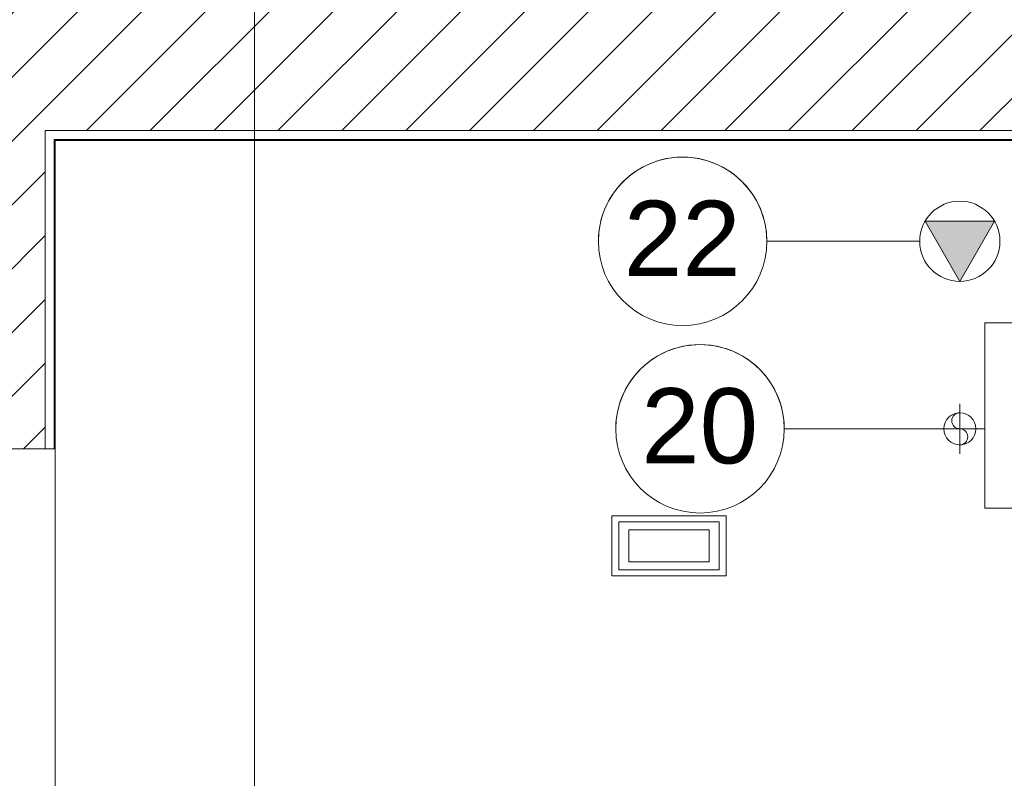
# Model space of a CAD drawing. Header units: metres. Extents: x 1.8 to 43.6, y -74.3 to -47.
# Tile 13 of 256: x 5.4 to 7.9, y -70 to -68.1. Entities that reach past the tile are written whole.
import ezdxf

# ---------------------------------------------------------------- set-up
doc = ezdxf.new("R2010")
doc.units = ezdxf.units.M
doc.linetypes.add('Oculto 1_5', pattern=[0.0022, 0.0015, -0.0007000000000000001])
for name, color, linetype, lineweight in [('A-FLOR', 7, 'Continuous', 18), ('A-WALL', 7, 'Continuous', 18), ('A-WALL-PATT', 7, 'Continuous', 18), ('E-LITE-EQPM', 7, 'Continuous', 18), ('G-ANNO-SYMB', 7, 'Continuous', 9), ('M-MNTG', 7, 'Continuous', 18)]:
    doc.layers.add(name, color=color, linetype=linetype, lineweight=lineweight)
for name, color, linetype, lineweight, true_color in [('M-MNTG-IDEN', 1, 'Continuous', 9, 0xff0000), ('TUB_FRIGO', 30, 'Continuous', 18, 0xff7f00), ('TÉRREO _0-32m - FRIG_dwg', 7, 'Continuous', 18, 0x767676)]:
    doc.layers.add(name, color=color, linetype=linetype, lineweight=lineweight, true_color=true_color)
doc.styles.add('Arial_2', font='arial.ttf', dxfattribs={"height": 0.1874999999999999})
pattern_1 = [(49.99999999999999, (21.555, -62.9), (0.5465545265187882, -0.04781508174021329), [0.05715, -0.62865]), (355, (21.555, -62.9), (-0.1057276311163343, 0.5731658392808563), [0.04572, -0.50292]), (100.451, (21.601, -62.904), (0.440827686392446, 0.5253490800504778), [0.04857, -0.53427]), (46.184, (21.555, -62.748), (0.8132373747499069, -0.1261291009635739), [0.08573, -0.9429799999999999]), (96.636, (21.623, -62.758), (0.7122119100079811, 0.7422871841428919), [0.07286000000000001, -0.8014100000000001]), (351.184, (21.555, -62.748), (0.7122166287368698, 0.7422739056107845), [0.06858, -0.75438]), (21, (21.631, -62.786), (0.4548461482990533, -0.3067949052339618), [0.05715, -0.62865]), (326, (21.631, -62.786), (0.1854048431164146, 0.5525599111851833), [0.04572, -0.50292]), (71.45100000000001, (21.669, -62.81100000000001), (0.6402508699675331, 0.2457631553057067), [0.04857, -0.53427]), (37.50000000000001, (21.555, -62.9), (0.009260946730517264, 0.2536671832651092), [0.02515, -0.47168, 0.02515, -0.48539, -0.5048199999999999]), (37.50000000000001, (21.555, -62.9), (0.009260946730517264, 0.2536671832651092), [-1.007, 0.02515, -0.47968]), (7.499999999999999, (21.555, -62.9), (0.2004558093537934, 0.3005459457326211), [0.02515, -0.26594, 0.02515, -0.46025, -0.1924]), (7.499999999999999, (21.555, -62.9), (0.2004558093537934, 0.3005459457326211), [-0.7764800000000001, 0.02515, -0.16726]), (327.5, (21.385, -62.9), (0.4067681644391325, -0.01718819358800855), [0.02515, -0.16535, 0.02515, -0.56921, -0.78867]), (327.5, (21.385, -62.9), (0.4067681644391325, -0.01718819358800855), [-0.78486, 0.02515, -0.76352]), (317.5, (21.309, -62.9), (0.4443831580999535, 0.07627942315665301), [0.02515, -0.2225, 0.02515, -0.36957, -0.56007]), (317.5, (21.309, -62.9), (0.4443831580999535, 0.07627942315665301), [-0.64237, 0.02515, -0.53492])]
pattern_2 = [(45, (21.555, -62.9), (-0.0795495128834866, 0.0795495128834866), [])]

# ---------------------------------------------------------------- blocks, each defined once
blk = doc.blocks.new('Light_-_LED_Recessed_fixture_-_Double_19510 - Light_-_LED_Recessed_fixture_-_Double_19510-V223-TÉRREO _0_32m - FRIGORÍFICA')
at = {"layer": 'E-LITE-EQPM', "color": 253, "true_color": 0xaaaaaa}
for p, q in [((-0.1424999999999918, 0.07500000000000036), (-0.1424999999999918, -0.07500000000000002)), ((0.1425000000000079, 0.07500000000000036), (-0.1424999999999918, 0.07500000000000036)), ((-0.1424999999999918, 0.07500000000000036), (-0.1424999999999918, -0.07500000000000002)), ((0.1425000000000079, 0.07500000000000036), (-0.1424999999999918, 0.07500000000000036)), ((0.1425000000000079, -0.07500000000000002), (0.1425000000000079, 0.07500000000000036)), ((0.1425000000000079, -0.07500000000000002), (0.1425000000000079, 0.07500000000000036)), ((0.1250000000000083, 0.06000000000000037), (-0.1249999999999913, 0.06000000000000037)), ((-0.1249999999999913, 0.06000000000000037), (-0.1249999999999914, -0.06000000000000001)), ((0.1250000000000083, 0.06000000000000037), (-0.1249999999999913, 0.06000000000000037)), ((-0.1249999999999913, 0.06000000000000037), (-0.1249999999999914, -0.06000000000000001)), ((0.1250000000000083, -0.06000000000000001), (0.1250000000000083, 0.06000000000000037)), ((0.1250000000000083, -0.06000000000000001), (0.1250000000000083, 0.06000000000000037)), ((0.100000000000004, 0.03999999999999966), (-0.09999999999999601, 0.03999999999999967)), ((-0.09999999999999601, 0.03999999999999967), (-0.09999999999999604, -0.04000000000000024)), ((0.100000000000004, 0.03999999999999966), (-0.09999999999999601, 0.03999999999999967)), ((-0.09999999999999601, 0.03999999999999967), (-0.09999999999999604, -0.04000000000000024)), ((0.100000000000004, -0.04000000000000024), (0.100000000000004, 0.03999999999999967)), ((0.100000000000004, -0.04000000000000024), (0.100000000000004, 0.03999999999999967)), ((-0.09999999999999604, -0.04000000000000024), (0.100000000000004, -0.04000000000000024)), ((-0.09999999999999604, -0.04000000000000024), (0.100000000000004, -0.04000000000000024)), ((-0.1249999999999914, -0.06000000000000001), (0.1250000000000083, -0.06000000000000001)), ((-0.1249999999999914, -0.06000000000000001), (0.1250000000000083, -0.06000000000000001)), ((-0.1424999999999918, -0.07500000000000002), (0.1425000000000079, -0.07500000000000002)), ((-0.1424999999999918, -0.07500000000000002), (0.1425000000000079, -0.07500000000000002))]:
    blk.add_line(p, q, dxfattribs=at)
blk = doc.blocks.new('4 GRE - ESCOLA DE CINEMA E AUDIOVISUAL CINE REX R07_rvt-1-TÉRREO _0_32m - FRIGORÍFICA')
at = {"layer": 'A-WALL-PATT', "true_color": 0xd4d4d4}
h = blk.add_hatch(dxfattribs=at)
h.set_pattern_fill('FP_10', color=254, style=0, pattern_type=2)
h.set_pattern_definition(pattern_2)
h.paths.add_polyline_path([(5.49367355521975, -71.49694224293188), (5.493673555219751, -70.65591592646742), (5.043673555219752, -70.65591592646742), (5.043673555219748, -71.49694224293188)])
h.paths.add_polyline_path([(5.043673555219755, -69.15129828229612), (5.493673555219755, -69.15129828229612), (5.493673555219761, -65.39501292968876), (5.043673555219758, -65.39501292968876), (5.043673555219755, -68.30367056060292)])
h.paths.add_polyline_path([(5.493673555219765, -64.09194224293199), (5.493673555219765, -62.88333642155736), (5.043673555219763, -62.88333642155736), (5.043673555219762, -64.09194224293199)])
h.paths.add_polyline_path([(5.043673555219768, -59.60368088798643), (5.493673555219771, -59.60368088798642), (5.493673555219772, -58.64194224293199), (5.04367355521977, -58.64194224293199), (5.04367355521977, -58.92921042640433)])
h.paths.add_polyline_path([(5.493673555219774, -57.34194224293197), (5.493673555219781, -53.53154597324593), (5.043673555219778, -53.53154597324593), (5.043673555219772, -57.34194224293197)])
h.paths.add_polyline_path([(5.493673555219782, -51.86154318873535), (5.493673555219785, -50.59654163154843), (5.043673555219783, -50.59654163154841), (5.04367355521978, -51.86154318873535)])
h = blk.add_hatch(dxfattribs=at)
h.set_pattern_fill('FP_9', color=254, style=0, pattern_type=2)
h.set_pattern_definition(pattern_1)
h.paths.add_polyline_path([(5.51730015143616, -71.47194224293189), (5.517748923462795, -71.17262227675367), (5.51867355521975, -71.17262227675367), (5.518673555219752, -70.9944422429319), (5.51617355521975, -70.9944422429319), (5.51617355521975, -71.47194224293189)])
h.paths.add_polyline_path([(5.51617355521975, -70.89944224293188), (5.518673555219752, -70.89944224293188), (5.518673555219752, -70.65591592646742), (5.51617355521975, -70.65591592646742), (5.51617355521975, -70.86034150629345)])
h.paths.add_polyline_path([(5.518673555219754, -69.15129828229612), (5.518673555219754, -68.38012227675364), (5.516173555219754, -68.38012227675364), (5.516173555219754, -69.15129828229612)])
h.paths.add_polyline_path([(5.518673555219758, -67.88512227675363), (5.518673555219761, -65.84792525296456), (5.516173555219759, -65.84792525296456), (5.516173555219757, -67.88512227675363)])
h.paths.add_polyline_path([(5.518673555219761, -65.63292525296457), (5.518673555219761, -65.39501292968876), (5.51617355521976, -65.39501292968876), (5.51617355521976, -65.63292525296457)])
h.paths.add_polyline_path([(5.518673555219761, -64.09194224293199), (5.518673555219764, -62.88333642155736), (5.516173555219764, -62.88333642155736), (5.51617355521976, -64.09194224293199)])
h.paths.add_polyline_path([(5.518673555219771, -59.60368088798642), (5.518673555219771, -58.64194224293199), (5.51617355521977, -58.64194224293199), (5.51617355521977, -59.60368088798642)])
h.paths.add_polyline_path([(5.518673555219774, -57.34194224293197), (5.518673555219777, -54.83904163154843), (5.516173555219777, -54.83904163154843), (5.516173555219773, -57.34194224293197)])
h.paths.add_polyline_path([(5.516173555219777, -54.34404163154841), (5.518673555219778, -54.34404163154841), (5.518673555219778, -54.34004163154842), (5.516173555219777, -54.34004163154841)])
h.paths.add_polyline_path([(5.518673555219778, -54.33154163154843), (5.518673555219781, -53.53154597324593), (5.51617355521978, -53.53154597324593), (5.516173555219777, -54.33154163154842)])
h.paths.add_polyline_path([(5.516173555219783, -51.86154318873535), (5.518673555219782, -51.86154318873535), (5.518663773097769, -51.34545581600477), (5.517300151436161, -51.34545581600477), (5.517300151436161, -51.06904163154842), (5.516173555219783, -51.06904163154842), (5.516173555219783, -51.68530941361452)])
h = blk.add_hatch(dxfattribs=at)
h.set_pattern_fill('FP_10', color=254, style=0, pattern_type=2)
h.set_pattern_definition(pattern_2)
h.paths.add_polyline_path([(5.493673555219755, -68.35762227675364), (9.240656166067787, -68.35693453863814), (9.240656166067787, -67.90762227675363), (5.493673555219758, -67.90762227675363), (5.493673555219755, -68.30367056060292)])
h.paths.add_polyline_path([(11.23650555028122, -68.35762227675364), (11.24478762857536, -68.35762227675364), (11.24478762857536, -67.90762227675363), (11.21978762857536, -67.90762227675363), (11.21978762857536, -68.35762227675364), (11.22228762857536, -68.35762227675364)])
h = blk.add_hatch(dxfattribs=at)
h.set_pattern_fill('FP_9', color=254, style=0, pattern_type=2)
h.set_pattern_definition(pattern_1)
h.paths.add_polyline_path([(9.232101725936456, -68.38262227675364), (9.240656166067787, -68.38262227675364), (9.240656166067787, -68.38012227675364), (5.518673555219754, -68.38012227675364), (5.518673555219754, -68.38262227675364), (8.898034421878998, -68.38262227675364)])
at = {"layer": 'A-FLOR', "color": 253, "true_color": 0xaaaaaa}
blk.add_line((5.518673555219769, -69.15129828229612), (5.518673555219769, -70.65591592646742), dxfattribs=at)
at = {"layer": 'A-WALL', "color": 253, "true_color": 0xaaaaaa}
for p, q in [((5.493673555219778, -68.35762227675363), (5.516173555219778, -68.35762227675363)), ((5.493673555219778, -68.35762227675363), (5.493673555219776, -69.15129828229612)), ((5.516173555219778, -68.35762227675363), (5.518673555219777, -68.35762227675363)), ((5.518673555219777, -68.35762227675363), (9.240656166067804, -68.35762227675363)), ((5.516173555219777, -68.38012227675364), (5.518673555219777, -68.38012227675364)), ((5.516173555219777, -68.38012227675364), (5.516173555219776, -69.15129828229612)), ((5.518673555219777, -68.38012227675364), (9.240656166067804, -68.38012227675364)), ((5.518673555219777, -68.38262227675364), (9.240656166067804, -68.38262227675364)), ((5.518673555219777, -69.15129828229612), (5.518673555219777, -68.38262227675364)), ((5.018673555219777, -69.15129828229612), (5.518673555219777, -69.15129828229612))]:
    blk.add_line(p, q, dxfattribs=at)
at = {"layer": 'E-LITE-EQPM', "color": 253, "lineweight": 18, "true_color": 0xaaaaaa}
blk.add_blockref('Light_-_LED_Recessed_fixture_-_Double_19510 - Light_-_LED_Recessed_fixture_-_Double_19510-V223-TÉRREO _0_32m - FRIGORÍFICA', (7.049000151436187, -69.3933781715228), dxfattribs=at)
blk = doc.blocks.new('Ponto de força - PONTO DE FORÇA - EQUIPAMENTO-V99-TÉRREO _0_32m - FRIGORÍFICA')
at = {"layer": 'M-MNTG', "linetype": 'Oculto 1_5', "true_color": 0xff0000}
blk.add_hatch(color=1, dxfattribs=at).paths.add_polyline_path([(-4.331468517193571e-15, -0.1000000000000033), (0.0866025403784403, 0.0499999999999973), (-0.08660254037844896, 0.0499999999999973)])
at = {"layer": 'M-MNTG'}
for p, q in [((0.08660254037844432, 0.0500000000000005), (-0.08660254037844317, 0.05000000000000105)), ((-0.08660254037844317, 0.05000000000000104), (-1.590461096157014e-15, -0.09999999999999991)), ((-1.590461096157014e-15, -0.09999999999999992), (0.08660254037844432, 0.0500000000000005))]:
    blk.add_line(p, q, dxfattribs=at)
blk.add_circle((0, 1.267766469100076e-18), 0.1000000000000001, dxfattribs=at)
blk = doc.blocks.new('Ponto de dreno - PONTO DE DRENO-878181-TÉRREO _0_32m - FRIGORÍFICA')
at = {"layer": 'M-MNTG'}
for p, q in [((5.218428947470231e-16, -0.0625), (6.605814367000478e-16, 0.0625)), ((-0.06249999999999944, 2.409535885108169e-18), (0.06250000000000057, 2.44887201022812e-18)), ((3.229693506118e-17, 0.02), (0, 0))]:
    blk.add_line(p, q, dxfattribs=at)
blk.add_circle((5.583533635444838e-16, 2.429205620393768e-18), 0.04000000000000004, dxfattribs=at)
for centre, radius, start, end in [((5.583533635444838e-16, 0.02000000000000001), 0.01999999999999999, 89.99999999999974, 269.9999999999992), ((0, -0.02), 0.02000000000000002, 270.0000000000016, 90.00000000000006)]:
    blk.add_arc(centre, radius, start, end, dxfattribs=at)
blk = doc.blocks.new('TÉRREO _0-32m - FRIG_dwg-1114655-TÉRREO _0_32m - FRIGORÍFICA')
at = {"layer": 'TUB_FRIGO', "flags": 128}
blk.add_lwpolyline([(-11.04124409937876, -6.111191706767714), (-11.54124409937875, -6.111191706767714), (-11.54124409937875, -6.399461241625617), (-13.71905196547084, -6.399461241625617), (-13.71905196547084, -5.937085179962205), (-13.55880628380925, -5.937085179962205)], dxfattribs=at)
blk = doc.blocks.new('M_Identificador de auxiliar MEP_BTS - Em caixas-891259-TÉRREO _0_32m - FRIGORÍFICA')
at = {"layer": 'M-MNTG-IDEN'}
blk.add_circle((4.520956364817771e-18, 3.243388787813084e-23), 0.002800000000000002, dxfattribs=at)
for centre, start, end in [((4.758693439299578e-18, 5.839239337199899e-20), 359.9999999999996, 179.9999999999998), ((4.758693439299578e-18, 8.515079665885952e-19), 179.9999999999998, 359.9999999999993)]:
    blk.add_arc(centre, 0.002800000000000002, start, end, dxfattribs=at)

msp = doc.modelspace()

# ---------------------------------------------------------------- linework, layer by layer
at = {"layer": 'G-ANNO-SYMB'}
msp.add_line((6.015771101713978, -50.45606500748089), (6.01577110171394, -72.71601354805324), dxfattribs=at)
at = {"layer": 'M-MNTG-IDEN'}
for p, q in [((7.673690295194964, -68.63392457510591), (7.292749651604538, -68.63392457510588)), ((7.711190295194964, -69.10148697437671), (7.336190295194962, -69.10148697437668))]:
    msp.add_line(p, q, dxfattribs=at)

# ---------------------------------------------------------------- block references
at = {"lineweight": 5}
msp.add_blockref('4 GRE - ESCOLA DE CINEMA E AUDIOVISUAL CINE REX R07_rvt-1-TÉRREO _0_32m - FRIGORÍFICA', (0, 0), dxfattribs=at)
at = {"layer": 'M-MNTG'}
for name, p in [('Ponto de força - PONTO DE FORÇA - EQUIPAMENTO-V99-TÉRREO _0_32m - FRIGORÍFICA', (7.773690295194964, -68.63392457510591)), ('Ponto de dreno - PONTO DE DRENO-878181-TÉRREO _0_32m - FRIGORÍFICA', (7.773690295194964, -69.10148697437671))]:
    msp.add_blockref(name, p, dxfattribs=at)
at = {"layer": 'M-MNTG-IDEN', "xscale": 74.99999999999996, "yscale": 74.99999999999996, "zscale": 74.99999999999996}
for p in [(7.082749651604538, -68.63392457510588), (7.126190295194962, -69.10148697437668)]:
    msp.add_blockref('M_Identificador de auxiliar MEP_BTS - Em caixas-891259-TÉRREO _0_32m - FRIGORÍFICA', p, dxfattribs=at)
at = {"layer": 'TÉRREO _0-32m - FRIG_dwg', "color": 7}
msp.add_blockref('TÉRREO _0-32m - FRIG_dwg-1114655-TÉRREO _0_32m - FRIGORÍFICA', (21.55499999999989, -62.90000000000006), dxfattribs=at)

# ---------------------------------------------------------------- texts
at = {"layer": 'M-MNTG-IDEN', "color": 7, "char_height": 0.1874999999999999, "width": 0.3487340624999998, "attachment_point": 1, "style": 'Arial_2'}
for s, insert in [('22', (6.936208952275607, -68.5327118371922)), ('20', (6.979649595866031, -69.000274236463))]:
    msp.add_mtext(s, dxfattribs=dict(at, insert=insert))

doc.saveas('drawing.dxf')
